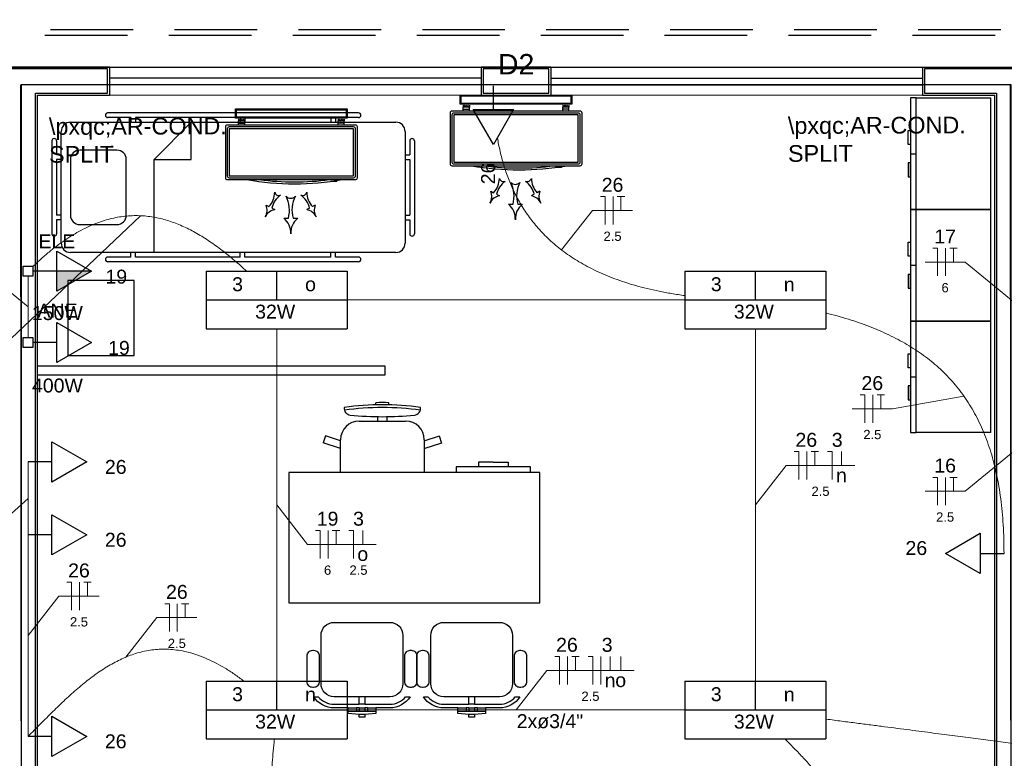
# Model space of a CAD drawing. Header units: feet. Extents: x -18 to 1038, y -110 to 48.
# Tile 173 of 199: x 791.18 to 796.48, y -12.7 to -8.73. Entities that reach past the tile are written whole.
import ezdxf

# ---------------------------------------------------------------- set-up
doc = ezdxf.new("R2010")
doc.units = ezdxf.units.FT
doc.header["$MEASUREMENT"] = 0
doc.linetypes.add('HIDDEN', pattern=[0.9525, 0.635, -0.3175])
for name, color, linetype, lineweight in [('02', 2, 'Continuous', 20), ('DI-Detalhes', 1, 'Continuous', 30), ('EL-Condutos', 4, 'Continuous', 5), ('EL-Fios (Fase 1)', 7, 'Continuous', 5), ('EL-Fios (Fase 2)', 7, 'Continuous', 5), ('EL-Fios (Fase 3)', 7, 'Continuous', 5), ('EL-Fios (Neutro)', 7, 'Continuous', 5), ('EL-Fios (Retorno)', 7, 'Continuous', 5), ('EL-Fios (Terra)', 7, 'Continuous', 5), ('EL-Textos conduto', 7, 'Continuous', 5), ('EL-Textos fios', 7, 'Continuous', 5), ('Textos', 7, 'Continuous', 5)]:
    doc.layers.add(name, color=color, linetype=linetype, lineweight=lineweight)
for name, color, linetype in [('100_IMPIANTI', 251, 'Continuous'), ('ar-mob', 251, 'Continuous'), ('JANELA', 3, 'Continuous'), ('MOBILARIO', 8, 'Continuous'), ('P-SIMBOL', 5, 'Continuous'), ('parede', 5, 'Continuous'), ('porta', 3, 'Continuous'), ('PROJEÇÃO', 6, 'HIDDEN')]:
    doc.layers.add(name, color=color, linetype=linetype)
doc.styles.add('Arial', font='arial.ttf')

msp = doc.modelspace()

# ---------------------------------------------------------------- hatches: boundary and pattern name
at = {"layer": 'P-SIMBOL', "linetype": 'Continuous'}
msp.add_hatch(color=256, dxfattribs=at).paths.add_polyline_path([(791.3811, -10.078), (791.5686, -10.078), (791.3811, -10.1862)])

# ---------------------------------------------------------------- linework, layer by layer
at = {"layer": '02', "color": 251}
for p, q in [((793.6649, -8.9803), (791.6649, -8.9803)), ((794.0383, -8.9803), (796.0383, -8.9803)), ((793.6649, -9.1303), (791.6649, -9.1303)), ((794.0383, -9.1303), (796.0383, -9.1303))]:
    msp.add_line(p, q, dxfattribs=at)
at = {"layer": '100_IMPIANTI'}
for p, q in [((793.5516, -9.1803), (793.5516, -9.1303)), ((793.5516, -9.1303), (794.1516, -9.1303)), ((793.5566, -9.1753), (793.5566, -9.1353)), ((793.5566, -9.1353), (794.1466, -9.1353)), ((794.1466, -9.1353), (794.1466, -9.1753)), ((794.1516, -9.1303), (794.1516, -9.1803)), ((792.3432, -9.255), (792.3432, -9.205)), ((792.3432, -9.205), (792.9432, -9.205)), ((792.3482, -9.25), (792.3482, -9.21)), ((792.3482, -9.21), (792.9382, -9.21)), ((792.9382, -9.21), (792.9382, -9.25)), ((792.9432, -9.205), (792.9432, -9.255)), ((794.1516, -9.1803), (793.5516, -9.1803)), ((794.1466, -9.1753), (793.5566, -9.1753)), ((793.5679, -9.1869), (793.5695, -9.1853)), ((793.5679, -9.1853), (793.5679, -9.1953)), ((793.6004, -9.1953), (793.5679, -9.1953)), ((793.5679, -9.2073), (793.5679, -9.1953)), ((793.5679, -9.2173), (793.5679, -9.2073)), ((793.5679, -9.2073), (793.6004, -9.2073)), ((793.5684, -9.1953), (793.5784, -9.1853)), ((793.5772, -9.1953), (793.5872, -9.1853)), ((793.586, -9.1953), (793.596, -9.1853)), ((793.5949, -9.1953), (793.6004, -9.1898)), ((793.6004, -9.1853), (793.6004, -9.1953)), ((793.6004, -9.2073), (793.6004, -9.1953)), ((793.6004, -9.2173), (793.6004, -9.2073)), ((794.1028, -9.1853), (794.1028, -9.1953)), ((794.1028, -9.1869), (794.1044, -9.1853)), ((794.1353, -9.1953), (794.1028, -9.1953)), ((794.1028, -9.2073), (794.1028, -9.1953)), ((794.1028, -9.2173), (794.1028, -9.2073)), ((794.1353, -9.2073), (794.1028, -9.2073)), ((794.1033, -9.1953), (794.1133, -9.1853)), ((794.1121, -9.1953), (794.1221, -9.1853)), ((794.1209, -9.1953), (794.1309, -9.1853)), ((794.1298, -9.1953), (794.1353, -9.1898)), ((794.1353, -9.1853), (794.1353, -9.1953)), ((794.1353, -9.2073), (794.1353, -9.1953)), ((794.1353, -9.2173), (794.1353, -9.2073)), ((792.9432, -9.255), (792.3432, -9.255)), ((792.9382, -9.25), (792.3482, -9.25)), ((792.3595, -9.2616), (792.3611, -9.26)), ((792.3595, -9.26), (792.3595, -9.27)), ((792.36, -9.27), (792.37, -9.26)), ((792.3688, -9.27), (792.3788, -9.26)), ((792.3777, -9.27), (792.3877, -9.26)), ((792.3865, -9.27), (792.392, -9.2644)), ((792.392, -9.26), (792.392, -9.27)), ((792.8944, -9.26), (792.8944, -9.27)), ((792.8944, -9.2616), (792.896, -9.26)), ((792.8949, -9.27), (792.9049, -9.26)), ((792.9037, -9.27), (792.9137, -9.26)), ((792.9126, -9.27), (792.9226, -9.26)), ((792.9214, -9.27), (792.9269, -9.2644)), ((792.9269, -9.26), (792.9269, -9.27)), ((793.4966, -9.2273), (793.4966, -9.5008)), ((794.1966, -9.2173), (793.5066, -9.2173)), ((793.5066, -9.2373), (793.5066, -9.4908)), ((794.1866, -9.2273), (793.5166, -9.2273)), ((794.1866, -9.2373), (793.5166, -9.2373)), ((793.5166, -9.2373), (793.5166, -9.4908)), ((794.1866, -9.4908), (794.1866, -9.2373)), ((794.1966, -9.4908), (794.1966, -9.2373)), ((794.2066, -9.5008), (794.2066, -9.2273)), ((792.2882, -9.3019), (792.2882, -9.5754)), ((792.9882, -9.2919), (792.2982, -9.2919)), ((792.2982, -9.3119), (792.2982, -9.5654)), ((792.9782, -9.3019), (792.3082, -9.3019)), ((792.9782, -9.3119), (792.3082, -9.3119)), ((792.3082, -9.3119), (792.3082, -9.5654)), ((792.392, -9.27), (792.3595, -9.27)), ((792.3595, -9.2819), (792.3595, -9.27)), ((792.3595, -9.2919), (792.3595, -9.2819)), ((792.3595, -9.2819), (792.392, -9.2819)), ((792.392, -9.2819), (792.392, -9.27)), ((792.392, -9.2919), (792.392, -9.2819)), ((792.9269, -9.27), (792.8944, -9.27)), ((792.8944, -9.2819), (792.8944, -9.27)), ((792.8944, -9.2919), (792.8944, -9.2819)), ((792.9269, -9.2819), (792.8944, -9.2819)), ((792.9269, -9.2819), (792.9269, -9.27)), ((792.9269, -9.2919), (792.9269, -9.2819)), ((792.9782, -9.5654), (792.9782, -9.3119)), ((792.9882, -9.5654), (792.9882, -9.3119)), ((792.9982, -9.5754), (792.9982, -9.3019)), ((793.5066, -9.5108), (794.1966, -9.5108)), ((793.5166, -9.4908), (794.1866, -9.4908)), ((793.5166, -9.5008), (794.1866, -9.5008)), ((794.0636, -9.5208), (794.0636, -9.52)), ((794.0961, -9.5208), (794.0636, -9.5208)), ((794.0961, -9.5208), (794.0961, -9.5153)), ((792.2982, -9.5854), (792.9882, -9.5854)), ((792.3082, -9.5654), (792.9782, -9.5654)), ((792.3082, -9.5754), (792.9782, -9.5754)), ((792.8552, -9.5954), (792.8552, -9.5947)), ((792.8877, -9.5954), (792.8552, -9.5954)), ((792.8877, -9.5954), (792.8877, -9.59)), ((793.7156, -9.6474), (793.7311, -9.6556)), ((793.7465, -9.6638), (793.762, -9.672)), ((793.9494, -9.6638), (793.9339, -9.672)), ((793.9803, -9.6474), (793.9648, -9.6556)), ((792.5072, -9.7221), (792.5227, -9.7303)), ((792.5381, -9.7385), (792.5536, -9.7467)), ((792.741, -9.7385), (792.7255, -9.7467)), ((792.7719, -9.7221), (792.7564, -9.7303)), ((793.8104, -9.7181), (793.8354, -9.7181)), ((793.8604, -9.7181), (793.8854, -9.7181)), ((792.6021, -9.7927), (792.6271, -9.7927)), ((792.6521, -9.7927), (792.6771, -9.7927))]:
    msp.add_line(p, q, dxfattribs=at)
for centre, radius, start, end in [((793.5066, -9.2273), 0.01, 90, 180), ((793.5166, -9.2373), 0.01, 90, 180), ((794.1866, -9.2373), 0.01, 0, 90), ((794.1966, -9.2273), 0.01, 0, 90), ((792.2982, -9.3019), 0.01, 90, 180), ((792.3082, -9.3119), 0.01, 90, 180), ((792.9782, -9.3119), 0.01, 0, 90), ((792.9882, -9.3019), 0.01, 0, 90), ((793.5066, -9.5008), 0.01, 180, 270), ((793.5166, -9.4908), 0.01, 180, 270), ((793.868, -8.0351), 1.4977, 260.1568, 279.8432), ((793.868, -8.0351), 1.4877, 262.7035, 277.2965), ((794.1866, -9.4908), 0.01, 270, 360), ((794.1966, -9.5008), 0.01, 270, 0), ((792.2982, -9.5754), 0.01, 180, 270), ((792.3082, -9.5654), 0.01, 180, 270), ((792.6596, -8.1098), 1.4977, 260.1568, 279.8432), ((792.6596, -8.1098), 1.4877, 262.7035, 277.2965), ((792.9782, -9.5654), 0.01, 270, 360), ((792.9882, -9.5754), 0.01, 270, 0), ((793.6467, -9.5771), 0.1152, 317.0365, 359.2191), ((793.785, -9.5725), 0.0239, 194.9419, 289.1995), ((793.9109, -9.5725), 0.0239, 250.8005, 345.0581), ((794.0491, -9.5771), 0.1152, 180.7809, 222.9635), ((793.8588, -9.6895), 0.1152, 124.9222, 167.1048), ((793.8479, -9.577), 0.0341, 222.8712, 317.1288), ((793.6765, -9.6754), 0.1646, 344.9658, 27.1485), ((794.0194, -9.6754), 0.1646, 152.8515, 195.0342), ((793.8371, -9.6895), 0.1152, 12.8952, 55.0778), ((792.4384, -9.6518), 0.1152, 317.0365, 359.2191), ((792.6504, -9.7642), 0.1152, 124.9222, 167.1048), ((792.5766, -9.6472), 0.0239, 194.9419, 289.1995), ((792.6396, -9.6517), 0.0341, 222.8712, 317.1288), ((792.4681, -9.75), 0.1646, 344.9658, 27.1485), ((792.811, -9.75), 0.1646, 152.8515, 195.0342), ((792.7025, -9.6472), 0.0239, 250.8005, 345.0581), ((792.6287, -9.7642), 0.1152, 12.8952, 55.0778), ((792.8408, -9.6518), 0.1152, 180.7809, 222.9635), ((793.6491, -9.6752), 0.0721, 329.7648, 22.6536), ((793.7763, -9.7427), 0.0721, 101.4877, 154.3766), ((793.9196, -9.7427), 0.0721, 25.6234, 78.5123), ((794.0468, -9.6752), 0.0721, 157.3464, 210.2352), ((792.4407, -9.7499), 0.0721, 329.7648, 22.6536), ((792.8384, -9.7499), 0.0721, 157.3464, 210.2352), ((793.7451, -9.7976), 0.103, 357.6941, 50.583), ((793.9508, -9.7976), 0.103, 129.417, 182.3059), ((792.5679, -9.8173), 0.0721, 101.4877, 154.3766), ((792.5367, -9.8723), 0.103, 357.6941, 50.583), ((792.7424, -9.8723), 0.103, 129.417, 182.3059), ((792.7112, -9.8173), 0.0721, 25.6234, 78.5123)]:
    msp.add_arc(centre, radius, start, end, dxfattribs=at)
at = {"layer": 'ar-mob', "color": 251, "linetype": 'Continuous', "ltscale": 0.2}
for p, q in [((795.9733, -9.4459), (796.0033, -9.4459)), ((795.9733, -10.0459), (796.0033, -10.0459)), ((795.9733, -10.6459), (796.0033, -10.6459))]:
    msp.add_line(p, q, dxfattribs=at)
at = {"layer": 'ar-mob', "linetype": 'Continuous', "ltscale": 0.2}
for points in [[(796.0033, -9.1459), (795.9733, -9.1459), (795.9733, -9.7459), (796.0033, -9.7459)], [(796.0033, -9.1459), (796.4033, -9.1459), (796.4033, -9.7459), (796.0033, -9.7459), (796.0033, -9.1459)], [(796.0033, -9.7459), (795.9733, -9.7459), (795.9733, -10.3459), (796.0033, -10.3459)], [(796.0033, -9.7459), (796.4033, -9.7459), (796.4033, -10.3459), (796.0033, -10.3459), (796.0033, -9.7459)], [(796.0033, -10.3459), (795.9733, -10.3459), (795.9733, -10.9459), (796.0033, -10.9459)], [(796.0033, -10.3459), (796.4033, -10.3459), (796.4033, -10.9459), (796.0033, -10.9459), (796.0033, -10.3459)]]:
    msp.add_lwpolyline(points, dxfattribs=at)
for points in [[(795.9733, -9.397), (795.9608, -9.397), (795.9608, -9.3219), (795.9733, -9.3219)], [(795.9733, -9.4948), (795.9608, -9.4948), (795.9608, -9.5698), (795.9733, -9.5698)], [(795.9733, -9.997), (795.9608, -9.997), (795.9608, -9.9219), (795.9733, -9.9219)], [(795.9733, -10.0948), (795.9608, -10.0948), (795.9608, -10.1698), (795.9733, -10.1698)], [(795.9733, -10.597), (795.9608, -10.597), (795.9608, -10.5219), (795.9733, -10.5219)], [(795.9733, -10.6948), (795.9608, -10.6948), (795.9608, -10.7698), (795.9733, -10.7698)]]:
    msp.add_lwpolyline(points, close=True, dxfattribs=at)
at = {"layer": 'Defpoints', "color": 251}
msp.add_lwpolyline([(771.3966, 5.4198), (784.9266, 5.4198), (784.9266, -5.9803), (778.9966, -5.9803), (778.9966, -8.9803), (802.9266, -8.9803), (802.9264, -20.3804), (771.3966, -20.3804), (771.3966, -8.9803), (776.6966, -8.9803), (776.6966, -5.9803), (771.3966, -5.9803)], close=True, dxfattribs=at)
at = {"layer": 'DI-Detalhes'}
for points in [[(791.1896, -13.636), (796.5142, -13.6327), (796.5113, -9.0748), (791.1867, -9.0781), (791.1896, -13.636)], [(791.1896, -13.636), (796.5142, -13.636), (796.5142, -9.0748), (791.1896, -9.0748), (791.1896, -13.636)]]:
    msp.add_lwpolyline(points, dxfattribs=at)
at = {"layer": 'EL-Condutos', "linetype": 'Continuous'}
for points in [[(794.7588, -10.209), (794.6882, -10.1983), (794.6209, -10.1857), (794.5568, -10.1714), (794.4957, -10.1553), (794.4377, -10.1377), (794.3826, -10.1184), (794.3304, -10.0976), (794.281, -10.0754), (794.2344, -10.0518), (794.1903, -10.027), (794.1489, -10.0009), (794.1099, -9.9736), (794.0734, -9.9452), (794.0393, -9.9158), (794.0074, -9.8854), (793.9777, -9.8541), (793.9501, -9.822), (793.9246, -9.7892), (793.9011, -9.7556), (793.8795, -9.7214), (793.8597, -9.6867), (793.8416, -9.6514), (793.8252, -9.6158), (793.8105, -9.5797), (793.7972, -9.5434), (793.7854, -9.5069), (793.775, -9.4702), (793.7659, -9.4334), (793.7581, -9.3966), (793.7513, -9.3598)], [(791.2528, -10.0523), (791.2996, -10.0091), (791.3456, -9.9701), (791.3909, -9.935), (791.4354, -9.9039), (791.4792, -9.8765), (791.5223, -9.8527), (791.5648, -9.8325), (791.6065, -9.8157), (791.6477, -9.8022), (791.6882, -9.7919), (791.7282, -9.7847), (791.7676, -9.7804), (791.8064, -9.779), (791.8447, -9.7803), (791.8825, -9.7842), (791.9199, -9.7906), (791.9567, -9.7994), (791.9931, -9.8105), (792.0291, -9.8236), (792.0646, -9.8389), (792.0998, -9.856), (792.1347, -9.8749), (792.1691, -9.8956), (792.2033, -9.9177), (792.2371, -9.9414), (792.2707, -9.9664), (792.304, -9.9925), (792.3371, -10.0198), (792.3699, -10.0481), (792.4026, -10.0773)], [(791.2266, -10.1048), (791.2266, -10.12), (791.2266, -10.1344), (791.2266, -10.1479), (791.2266, -10.1607), (791.2266, -10.1728), (791.2266, -10.1843), (791.2266, -10.1952), (791.2266, -10.2056), (791.2266, -10.2156), (791.2266, -10.2252), (791.2266, -10.2345), (791.2266, -10.2436), (791.2266, -10.2524), (791.2266, -10.2611), (791.2266, -10.2698), (791.2266, -10.2785), (791.2266, -10.2872), (791.2266, -10.296), (791.2266, -10.3051), (791.2266, -10.3144), (791.2266, -10.324), (791.2266, -10.3339), (791.2266, -10.3444), (791.2266, -10.3553), (791.2266, -10.3667), (791.2266, -10.3789), (791.2266, -10.3917), (791.2266, -10.4052), (791.2266, -10.4196), (791.2266, -10.4348)], [(792.9422, -10.2328), (793.0214, -10.2328), (793.0967, -10.2328), (793.1685, -10.2328), (793.2369, -10.2328), (793.3024, -10.2328), (793.3651, -10.2328), (793.4254, -10.2328), (793.4835, -10.2328), (793.5396, -10.2328), (793.5941, -10.2328), (793.6473, -10.2328), (793.6993, -10.2328), (793.7505, -10.2328), (793.8012, -10.2328), (793.8516, -10.2328), (793.902, -10.2328), (793.9527, -10.2328), (794.0039, -10.2328), (794.056, -10.2328), (794.1091, -10.2328), (794.1636, -10.2328), (794.2198, -10.2328), (794.2778, -10.2328), (794.3381, -10.2328), (794.4008, -10.2328), (794.4663, -10.2328), (794.5348, -10.2328), (794.6065, -10.2328), (794.6818, -10.2328), (794.761, -10.2328)], [(795.5187, -10.3025), (795.5799, -10.3188), (795.6393, -10.3363), (795.6967, -10.3552), (795.7522, -10.3755), (795.8057, -10.3973), (795.8572, -10.4207), (795.9068, -10.4456), (795.9544, -10.4722), (796, -10.5006), (796.0436, -10.5307), (796.0851, -10.5626), (796.1247, -10.5964), (796.1622, -10.6322), (796.1976, -10.67), (796.231, -10.7098), (796.2623, -10.7518), (796.2915, -10.796), (796.3186, -10.8424), (796.3436, -10.8911), (796.3665, -10.9422), (796.3873, -10.9957), (796.4059, -11.0516), (796.4224, -11.1102), (796.4367, -11.1713), (796.4489, -11.235), (796.4588, -11.3015), (796.4666, -11.3708), (796.4722, -11.4429), (796.4755, -11.5178), (796.4766, -11.5958)], [(792.5641, -12.2837), (792.5641, -12.1962), (792.5641, -12.1136), (792.5641, -12.0358), (792.5641, -11.9622), (792.5641, -11.8926), (792.5641, -11.8266), (792.5641, -11.7639), (792.5641, -11.704), (792.5641, -11.6467), (792.5641, -11.5915), (792.5641, -11.5381), (792.5641, -11.4861), (792.5641, -11.4352), (792.5641, -11.3851), (792.5641, -11.3353), (792.5641, -11.2855), (792.5641, -11.2353), (792.5641, -11.1845), (792.5641, -11.1325), (792.5641, -11.0791), (792.5641, -11.0239), (792.5641, -10.9666), (792.5641, -10.9067), (792.5641, -10.844), (792.5641, -10.778), (792.5641, -10.7084), (792.5641, -10.6348), (792.5641, -10.557), (792.5641, -10.4744), (792.5641, -10.3868)], [(795.1391, -10.3868), (795.1391, -10.4744), (795.1391, -10.557), (795.1391, -10.6348), (795.1391, -10.7084), (795.1391, -10.778), (795.1391, -10.844), (795.1391, -10.9067), (795.1391, -10.9666), (795.1391, -11.0239), (795.1391, -11.0791), (795.1391, -11.1325), (795.1391, -11.1845), (795.1391, -11.2353), (795.1391, -11.2855), (795.1391, -11.3353), (795.1391, -11.3851), (795.1391, -11.4352), (795.1391, -11.4861), (795.1391, -11.5381), (795.1391, -11.5915), (795.1391, -11.6467), (795.1391, -11.704), (795.1391, -11.7639), (795.1391, -11.8266), (795.1391, -11.8926), (795.1391, -11.9622), (795.1391, -12.0358), (795.1391, -12.1136), (795.1391, -12.1962), (795.1391, -12.2837)], [(791.2266, -11.1037), (791.2266, -11.1227), (791.2266, -11.1404), (791.2266, -11.157), (791.2266, -11.1726), (791.2266, -11.1872), (791.2266, -11.2009), (791.2266, -11.2139), (791.2266, -11.2261), (791.2266, -11.2378), (791.2266, -11.2489), (791.2266, -11.2596), (791.2266, -11.2699), (791.2266, -11.28), (791.2266, -11.2899), (791.2266, -11.2997), (791.2266, -11.3095), (791.2266, -11.3194), (791.2266, -11.3295), (791.2266, -11.3398), (791.2266, -11.3505), (791.2266, -11.3616), (791.2266, -11.3733), (791.2266, -11.3855), (791.2266, -11.3985), (791.2266, -11.4122), (791.2266, -11.4268), (791.2266, -11.4424), (791.2266, -11.459), (791.2266, -11.4767), (791.2266, -11.4957)], [(791.2266, -11.4957), (791.2266, -11.5481), (791.2266, -11.5972), (791.2266, -11.6431), (791.2266, -11.6861), (791.2266, -11.7265), (791.2266, -11.7645), (791.2266, -11.8003), (791.2266, -11.8342), (791.2266, -11.8664), (791.2266, -11.8972), (791.2266, -11.9267), (791.2266, -11.9553), (791.2266, -11.9832), (791.2266, -12.0105), (791.2266, -12.0377), (791.2266, -12.0648), (791.2266, -12.0922), (791.2266, -12.1201), (791.2266, -12.1486), (791.2266, -12.1782), (791.2266, -12.2089), (791.2266, -12.2411), (791.2266, -12.275), (791.2266, -12.3108), (791.2266, -12.3488), (791.2266, -12.3892), (791.2266, -12.4322), (791.2266, -12.4782), (791.2266, -12.5272), (791.2266, -12.5797)], [(792.3873, -12.2818), (792.3366, -12.2453), (792.2872, -12.2136), (792.239, -12.1864), (792.192, -12.1637), (792.1462, -12.1453), (792.1015, -12.131), (792.0578, -12.1206), (792.0152, -12.114), (791.9734, -12.1109), (791.9326, -12.1113), (791.8926, -12.115), (791.8535, -12.1217), (791.815, -12.1313), (791.7773, -12.1438), (791.7402, -12.1588), (791.7037, -12.1762), (791.6677, -12.1958), (791.6323, -12.2176), (791.5972, -12.2412), (791.5626, -12.2666), (791.5283, -12.2936), (791.4943, -12.322), (791.4605, -12.3516), (791.427, -12.3823), (791.3935, -12.414), (791.3602, -12.4463), (791.3268, -12.4792), (791.2935, -12.5125), (791.2601, -12.5461), (791.2266, -12.5797)], [(792.9422, -12.4378), (793.0214, -12.4378), (793.0967, -12.4378), (793.1685, -12.4378), (793.2369, -12.4378), (793.3024, -12.4378), (793.3651, -12.4378), (793.4254, -12.4378), (793.4835, -12.4378), (793.5396, -12.4378), (793.5941, -12.4378), (793.6473, -12.4378), (793.6993, -12.4378), (793.7505, -12.4378), (793.8012, -12.4378), (793.8516, -12.4378), (793.902, -12.4378), (793.9527, -12.4378), (794.0039, -12.4378), (794.056, -12.4378), (794.1091, -12.4378), (794.1636, -12.4378), (794.2198, -12.4378), (794.2778, -12.4378), (794.3381, -12.4378), (794.4008, -12.4378), (794.4663, -12.4378), (794.5348, -12.4378), (794.6065, -12.4378), (794.6818, -12.4378), (794.761, -12.4378)], [(795.52, -12.4872), (795.6044, -12.4981), (795.6846, -12.5085), (795.761, -12.5184), (795.8339, -12.5279), (795.9035, -12.5369), (795.9701, -12.5455), (796.0341, -12.5538), (796.0957, -12.5618), (796.1552, -12.5695), (796.2129, -12.577), (796.2692, -12.5843), (796.3243, -12.5915), (796.3785, -12.5985), (796.4321, -12.6055), (796.4854, -12.6124), (796.5387, -12.6193), (796.5923, -12.6262), (796.6465, -12.6333), (796.7015, -12.6404), (796.7578, -12.6477), (796.8155, -12.6552), (796.8751, -12.6629), (796.9367, -12.6709), (797.0006, -12.6792), (797.0673, -12.6878), (797.1369, -12.6968), (797.2097, -12.7063), (797.2861, -12.7162), (797.3664, -12.7266), (797.4508, -12.7376)], [(792.4289, -14.0534), (792.4346, -13.986), (792.4399, -13.9223), (792.4449, -13.8622), (792.4497, -13.8054), (792.4542, -13.7515), (792.4585, -13.7004), (792.4625, -13.6517), (792.4664, -13.6052), (792.4701, -13.5606), (792.4737, -13.5177), (792.4772, -13.4762), (792.4806, -13.4357), (792.4839, -13.3962), (792.4872, -13.3572), (792.4904, -13.3185), (792.4936, -13.2799), (792.4969, -13.241), (792.5002, -13.2016), (792.5035, -13.1615), (792.507, -13.1204), (792.5105, -13.078), (792.5142, -13.034), (792.5181, -12.9882), (792.5221, -12.9403), (792.5263, -12.89), (792.5307, -12.8371), (792.5354, -12.7813), (792.5403, -12.7223), (792.5455, -12.6599), (792.5511, -12.5938)], [(795.2967, -12.5929), (795.3256, -12.6216), (795.3534, -12.6496), (795.3798, -12.677), (795.4049, -12.7038), (795.4286, -12.7302), (795.4509, -12.7563), (795.4718, -12.7822), (795.4911, -12.808), (795.5088, -12.8338), (795.5249, -12.8597), (795.5394, -12.886), (795.5521, -12.9125), (795.5631, -12.9396), (795.5722, -12.9672), (795.5795, -12.9955), (795.5849, -13.0246), (795.5883, -13.0547), (795.5898, -13.0858), (795.5892, -13.118), (795.5864, -13.1515), (795.5816, -13.1864), (795.5745, -13.2227), (795.5652, -13.2606), (795.5536, -13.3003), (795.5397, -13.3418), (795.5233, -13.3852), (795.5046, -13.4306), (795.4833, -13.4782), (795.4596, -13.528), (795.4332, -13.5803)]]:
    msp.add_spline(points, degree=3, dxfattribs=at)
at = {"layer": 'EL-Fios (Fase 1)'}
for p, q in [((794.3733, -9.8266), (794.3733, -9.6766)), ((795.7707, -10.893), (795.7707, -10.743)), ((795.4155, -11.1982), (795.4155, -11.0482)), ((791.503, -11.9005), (791.503, -11.7505)), ((792.0296, -12.0161), (792.0296, -11.8661)), ((794.128, -12.3007), (794.128, -12.1507)), ((794.3075, -12.3007), (794.3075, -12.1507))]:
    msp.add_line(p, q, dxfattribs=at)
at = {"layer": 'EL-Fios (Fase 2)'}
for p, q in [((796.1623, -11.3367), (796.1623, -11.1867)), ((792.8405, -11.6224), (792.8405, -11.4724))]:
    msp.add_line(p, q, dxfattribs=at)
at = {"layer": 'EL-Fios (Fase 3)'}
msp.add_line((796.1623, -10.1035), (796.1623, -9.9535), dxfattribs=at)
at = {"layer": 'EL-Fios (Neutro)'}
for p, q in [((794.3054, -9.6766), (794.3304, -9.6766)), ((794.3304, -9.8266), (794.3304, -9.6766)), ((796.0945, -9.9535), (796.1195, -9.9535)), ((796.1195, -10.1035), (796.1195, -9.9535)), ((795.7028, -10.743), (795.7278, -10.743)), ((795.7278, -10.893), (795.7278, -10.743)), ((795.3477, -11.0482), (795.3727, -11.0482)), ((795.3727, -11.1982), (795.3727, -11.0482)), ((795.5271, -11.0482), (795.5521, -11.0482)), ((795.5521, -11.1982), (795.5521, -11.0482)), ((796.0945, -11.1867), (796.1195, -11.1867)), ((796.1195, -11.3367), (796.1195, -11.1867)), ((792.7727, -11.4724), (792.7977, -11.4724)), ((792.7977, -11.6224), (792.7977, -11.4724)), ((792.9521, -11.4724), (792.9771, -11.4724)), ((792.9771, -11.6224), (792.9771, -11.4724)), ((791.4352, -11.7505), (791.4602, -11.7505)), ((791.4602, -11.9005), (791.4602, -11.7505)), ((791.9617, -11.8661), (791.9867, -11.8661)), ((791.9867, -12.0161), (791.9867, -11.8661)), ((794.0602, -12.1507), (794.0852, -12.1507)), ((794.0852, -12.3007), (794.0852, -12.1507)), ((794.2396, -12.1507), (794.2646, -12.1507)), ((794.2646, -12.3007), (794.2646, -12.1507))]:
    msp.add_line(p, q, dxfattribs=at)
at = {"layer": 'EL-Fios (Retorno)'}
for p, q in [((795.6021, -11.1232), (795.6021, -11.0482)), ((793.0271, -11.5474), (793.0271, -11.4724)), ((794.3575, -12.2257), (794.3575, -12.1507)), ((794.4146, -12.2257), (794.4146, -12.1507))]:
    msp.add_line(p, q, dxfattribs=at)
at = {"layer": 'EL-Fios (Terra)'}
for points in [[(794.4162, -9.7516), (794.4162, -9.6766), (794.3962, -9.6766), (794.4362, -9.6766)], [(796.2052, -10.0285), (796.2052, -9.9535), (796.1852, -9.9535), (796.2252, -9.9535)], [(795.8135, -10.818), (795.8135, -10.743), (795.7935, -10.743), (795.8335, -10.743)], [(795.4584, -11.1232), (795.4584, -11.0482), (795.4384, -11.0482), (795.4784, -11.0482)], [(796.2052, -11.2617), (796.2052, -11.1867), (796.1852, -11.1867), (796.2252, -11.1867)], [(792.8834, -11.5474), (792.8834, -11.4724), (792.8634, -11.4724), (792.9034, -11.4724)], [(791.5459, -11.8255), (791.5459, -11.7505), (791.5259, -11.7505), (791.5659, -11.7505)], [(792.0724, -11.9411), (792.0724, -11.8661), (792.0524, -11.8661), (792.0924, -11.8661)], [(794.1709, -12.2257), (794.1709, -12.1507), (794.1509, -12.1507), (794.1909, -12.1507)]]:
    msp.add_lwpolyline(points, dxfattribs=at)
at = {"layer": 'EL-Textos fios'}
for p, q in [((791.8309, -9.7795), (790.9359, -10.6281)), ((794.0969, -9.9638), (794.2626, -9.7516)), ((794.2626, -9.7516), (794.479, -9.7516)), ((791.2266, -10.2698), (790.9681, -10.0577)), ((796.0516, -10.0285), (796.2681, -10.0285)), ((796.5266, -10.2406), (796.2681, -10.0285)), ((796.2608, -10.7496), (795.8764, -10.818)), ((795.66, -10.818), (795.8764, -10.818)), ((796.5266, -11.0495), (796.2681, -11.2617)), ((795.1391, -11.3353), (795.3048, -11.1232)), ((795.3048, -11.1232), (795.6741, -11.1232)), ((796.0516, -11.2617), (796.2681, -11.2617)), ((791.2266, -11.2997), (790.7559, -11.724)), ((792.5641, -11.3353), (792.7298, -11.5474)), ((792.7298, -11.5474), (793.0991, -11.5474)), ((791.2266, -12.0377), (791.3923, -11.8255)), ((791.3923, -11.8255), (791.6087, -11.8255)), ((791.7532, -12.1532), (791.9189, -11.9411)), ((791.9189, -11.9411), (792.1353, -11.9411)), ((793.8516, -12.4378), (794.0173, -12.2257)), ((794.0173, -12.2257), (794.4866, -12.2257))]:
    msp.add_line(p, q, dxfattribs=at)
at = {"layer": 'JANELA', "color": 251}
for points in [[(791.6549, -8.9903), (791.0333, -8.9903), (791.0333, -9.1203), (791.1366, -9.1203), (791.1366, -13.5403), (791.0366, -13.5403), (791.0366, -13.6703), (795.5166, -13.6703), (795.5166, -13.5403), (791.2666, -13.5403), (791.2666, -9.1203), (791.6549, -9.1203)], [(794.0283, -8.9903), (793.6749, -8.9903), (793.6749, -9.1203), (794.0283, -9.1203)], [(796.8166, -8.9903), (796.0483, -8.9903), (796.0483, -9.1203), (796.4366, -9.1203), (796.4366, -13.5403), (796.3366, -13.5403), (796.3366, -13.6703), (798.1666, -13.6703), (798.1666, -13.5403), (796.5666, -13.5403), (796.5666, -9.1203), (796.8166, -9.1203)]]:
    msp.add_lwpolyline(points, close=True, dxfattribs=at)
at = {"layer": 'MOBILARIO', "color": 251}
for p, q in [((793.0049, -9.2269), (791.6549, -9.2269)), ((791.7799, -9.2519), (791.6549, -9.2519)), ((791.7799, -9.2519), (791.7799, -9.2769)), ((792.3674, -9.2519), (791.8049, -9.2519)), ((791.8049, -9.2519), (791.8049, -9.2769)), ((792.3674, -9.2519), (792.3674, -9.2769)), ((792.8549, -9.2519), (792.3924, -9.2519)), ((792.3924, -9.2519), (792.3924, -9.2769)), ((792.8549, -9.2519), (792.8549, -9.2769)), ((793.0049, -9.2519), (792.8799, -9.2519)), ((792.8799, -9.2519), (792.8799, -9.2769)), ((791.4549, -9.2769), (793.2049, -9.2769)), ((791.9049, -9.4769), (792.1049, -9.2769)), ((792.1049, -9.4769), (792.1049, -9.2769)), ((791.4049, -9.9269), (791.4049, -9.3269)), ((793.2549, -9.3269), (793.2549, -9.9269)), ((791.3549, -9.3769), (791.3549, -9.8769)), ((791.3799, -9.3769), (791.3799, -9.4519)), ((793.2799, -9.3769), (793.2799, -9.4519)), ((793.3049, -9.3769), (793.3049, -9.8769)), ((791.4049, -9.4519), (791.3799, -9.4519)), ((791.3799, -9.4769), (791.3799, -9.7769)), ((791.4049, -9.4769), (791.3799, -9.4769)), ((791.9049, -9.9769), (791.9049, -9.4769)), ((791.9049, -9.4769), (792.1049, -9.4769)), ((793.2549, -9.4519), (793.2799, -9.4519)), ((793.2549, -9.4769), (793.2799, -9.4769)), ((793.2799, -9.4769), (793.2799, -9.7769)), ((791.4049, -9.7769), (791.3799, -9.7769)), ((793.2549, -9.7769), (793.2799, -9.7769)), ((791.3799, -9.8019), (791.3799, -9.8769)), ((791.4049, -9.8019), (791.3799, -9.8019)), ((793.2549, -9.8019), (793.2799, -9.8019)), ((793.2799, -9.8019), (793.2799, -9.8769)), ((793.2049, -9.9769), (791.4549, -9.9769)), ((791.7799, -10.0019), (791.6549, -10.0019)), ((791.7799, -10.0019), (791.7799, -9.9769)), ((791.8049, -10.0019), (791.8049, -9.9769)), ((792.3674, -10.0019), (791.8049, -10.0019)), ((792.3674, -10.0019), (792.3674, -9.9769)), ((792.3924, -10.0019), (792.3924, -9.9769)), ((792.8549, -10.0019), (792.3924, -10.0019)), ((792.8549, -10.0019), (792.8549, -9.9769)), ((792.8799, -10.0019), (792.8799, -9.9769)), ((793.0049, -10.0019), (792.8799, -10.0019)), ((793.0049, -10.0269), (791.6549, -10.0269)), ((793.0978, -10.796), (793.0978, -10.7852)), ((793.1678, -10.796), (793.1678, -10.7852)), ((793.0078, -10.8842), (793.2578, -10.8842)), ((793.1078, -10.8842), (793.1078, -10.8602)), ((793.1578, -10.8842), (793.1578, -10.8602)), ((792.8263, -10.9636), (792.8139, -11.0016)), ((792.9078, -10.9901), (792.8262, -10.9636)), ((793.3578, -10.9901), (793.4394, -10.9636)), ((792.9078, -11.0322), (792.8139, -11.0016)), ((792.9078, -11.1609), (792.9078, -10.9842)), ((793.3578, -10.9842), (793.3578, -11.1609)), ((793.3578, -11.0322), (793.4517, -11.0016)), ((793.4379, -10.9641), (793.4502, -11.0021)), ((793.6493, -11.1059), (793.6493, -11.1309)), ((793.7293, -11.1059), (793.6493, -11.1059)), ((793.7293, -11.1059), (793.8093, -11.1059)), ((793.8093, -11.1059), (793.8093, -11.1309)), ((793.5293, -11.1309), (793.5293, -11.1609)), ((793.9293, -11.1309), (793.5293, -11.1309)), ((793.9293, -11.1609), (793.9293, -11.1309)), ((792.9929, -12.4266), (792.9929, -12.4466)), ((793.0079, -12.4266), (792.9929, -12.4266)), ((793.0079, -12.4266), (793.0079, -12.4466)), ((793.0379, -12.4266), (793.0379, -12.4466)), ((793.0529, -12.4266), (793.0379, -12.4266)), ((793.0529, -12.4466), (793.0379, -12.4466)), ((793.0529, -12.4266), (793.0529, -12.4466)), ((793.5829, -12.4266), (793.5829, -12.4466)), ((793.5979, -12.4266), (793.5829, -12.4266)), ((793.5979, -12.4266), (793.5979, -12.4466)), ((793.6279, -12.4266), (793.6279, -12.4466)), ((793.6429, -12.4266), (793.6279, -12.4266)), ((793.6429, -12.4466), (793.6279, -12.4466)), ((793.6429, -12.4266), (793.6429, -12.4466)), ((793.0379, -12.4616), (793.0079, -12.4616)), ((793.6279, -12.4616), (793.5979, -12.4616))]:
    msp.add_line(p, q, dxfattribs=at)
at = {"layer": 'MOBILARIO'}
for points in [[(791.5049, -9.8269), (791.7049, -9.8269, 0.414214), (791.7549, -9.7769), (791.7549, -9.7769), (791.7549, -9.4769, 0.414214), (791.7049, -9.4269), (791.7049, -9.4269), (791.5049, -9.4269, 0.414214), (791.4549, -9.4769), (791.4549, -9.4769), (791.4549, -9.7769, 0.414214), (791.5049, -9.8269), (791.5049, -9.8269)], [(793.0079, -12.3666), (792.8729, -12.3666, -0.414214), (792.8029, -12.2966), (792.8029, -12.2966), (792.8029, -12.0366, -0.414214), (792.8729, -11.9666), (792.8729, -11.9666), (793.1729, -11.9666, -0.414214), (793.2429, -12.0366), (793.2429, -12.0366), (793.2429, -12.2966, -0.414214), (793.1729, -12.3666), (793.1729, -12.3666), (793.0379, -12.3666), (793.0379, -12.4066), (793.1729, -12.4066, 0.223888), (793.2577, -12.3666), (793.2577, -12.3666), (793.2824, -12.3666, -0.255924), (793.1729, -12.4266), (793.1729, -12.4266), (793.0979, -12.4266), (793.0979, -12.4566), (793.0379, -12.4616), (793.0379, -12.4766), (793.0079, -12.4766), (793.0079, -12.4616), (792.9479, -12.4566), (792.9479, -12.4266), (792.8729, -12.4266, -0.255924), (792.7633, -12.3666), (792.7633, -12.3666), (792.788, -12.3666, 0.223888), (792.8729, -12.4066), (792.8729, -12.4066), (793.0079, -12.4066), (793.0079, -12.3666)], [(793.5979, -12.3666), (793.4629, -12.3666, -0.414214), (793.3929, -12.2966), (793.3929, -12.2966), (793.3929, -12.0366, -0.414214), (793.4629, -11.9666), (793.4629, -11.9666), (793.7629, -11.9666, -0.414214), (793.8329, -12.0366), (793.8329, -12.0366), (793.8329, -12.2966, -0.414214), (793.7629, -12.3666), (793.7629, -12.3666), (793.6279, -12.3666), (793.6279, -12.4066), (793.7629, -12.4066, 0.223888), (793.8477, -12.3666), (793.8477, -12.3666), (793.8724, -12.3666, -0.255924), (793.7629, -12.4266), (793.7629, -12.4266), (793.6879, -12.4266), (793.6879, -12.4566), (793.6279, -12.4616), (793.6279, -12.4766), (793.5979, -12.4766), (793.5979, -12.4616), (793.5379, -12.4566), (793.5379, -12.4266), (793.4629, -12.4266, -0.255924), (793.3533, -12.3666), (793.3533, -12.3666), (793.378, -12.3666, 0.223888), (793.4629, -12.4066), (793.4629, -12.4066), (793.5979, -12.4066), (793.5979, -12.3666)], [(792.7629, -12.3166), (792.7579, -12.3166, -0.414214), (792.7279, -12.2866), (792.7279, -12.2866), (792.7279, -12.1466, -0.414214), (792.7579, -12.1166), (792.7579, -12.1166), (792.7629, -12.1166, -0.414214), (792.7929, -12.1466), (792.7929, -12.1466), (792.7929, -12.2866, -0.414214), (792.7629, -12.3166), (792.7629, -12.3166)], [(793.2529, -12.2866), (793.2529, -12.1466, -0.414214), (793.2829, -12.1166), (793.2829, -12.1166), (793.2879, -12.1166, -0.414214), (793.3179, -12.1466), (793.3179, -12.1466), (793.3179, -12.2866, -0.414214), (793.2879, -12.3166), (793.2879, -12.3166), (793.2829, -12.3166, -0.414214), (793.2529, -12.2866), (793.2529, -12.2866)], [(793.3529, -12.3166), (793.3479, -12.3166, -0.414214), (793.3179, -12.2866), (793.3179, -12.2866), (793.3179, -12.1466, -0.414214), (793.3479, -12.1166), (793.3479, -12.1166), (793.3529, -12.1166, -0.414214), (793.3829, -12.1466), (793.3829, -12.1466), (793.3829, -12.2866, -0.414214), (793.3529, -12.3166), (793.3529, -12.3166)], [(793.8429, -12.2866), (793.8429, -12.1466, -0.414214), (793.8729, -12.1166), (793.8729, -12.1166), (793.8779, -12.1166, -0.414214), (793.9079, -12.1466), (793.9079, -12.1466), (793.9079, -12.2866, -0.414214), (793.8779, -12.3166), (793.8779, -12.3166), (793.8729, -12.3166, -0.414214), (793.8429, -12.2866), (793.8429, -12.2866)]]:
    msp.add_lwpolyline(points, format="xyb", dxfattribs=at)
for points in [[(791.7966, -10.1284), (791.4413, -10.1284), (791.4413, -10.5308), (791.7966, -10.5308)], [(792.6293, -11.8609), (793.9793, -11.8609), (793.9793, -11.1609), (792.6293, -11.1609)]]:
    msp.add_lwpolyline(points, close=True, dxfattribs=at)
for points in [[(791.2766, -10.5865), (793.1457, -10.5865), (793.1457, -10.6365), (791.2766, -10.6365)], [(793.0379, -12.3666), (793.0079, -12.3666)], [(793.6279, -12.3666), (793.5979, -12.3666)], [(792.9479, -12.4266), (792.9929, -12.4266)], [(792.9929, -12.4466), (792.9479, -12.4466)], [(793.0079, -12.4466), (792.9929, -12.4466)], [(793.0379, -12.4066), (793.0079, -12.4066)], [(793.0079, -12.4266), (793.0379, -12.4266)], [(793.0379, -12.4466), (793.0079, -12.4466)], [(793.0529, -12.4266), (793.0979, -12.4266)], [(793.0979, -12.4466), (793.0529, -12.4466)], [(793.5379, -12.4266), (793.5829, -12.4266)], [(793.5829, -12.4466), (793.5379, -12.4466)], [(793.5979, -12.4466), (793.5829, -12.4466)], [(793.6279, -12.4066), (793.5979, -12.4066)], [(793.5979, -12.4266), (793.6279, -12.4266)], [(793.6279, -12.4466), (793.5979, -12.4466)], [(793.6429, -12.4266), (793.6879, -12.4266)], [(793.6879, -12.4466), (793.6429, -12.4466)]]:
    msp.add_lwpolyline(points, dxfattribs=at)
at = {"layer": 'MOBILARIO', "color": 251}
for centre, radius, start, end in [((791.6549, -9.2394), 0.0125, 90, 270), ((793.0049, -9.2394), 0.0125, 270, 90), ((791.4549, -9.3269), 0.05, 90, 180), ((793.2049, -9.3269), 0.05, 0, 90), ((791.3674, -9.3769), 0.0125, 0, 180), ((793.2924, -9.3769), 0.0125, 0, 180), ((791.3674, -9.8769), 0.0125, 180, 0), ((793.2924, -9.8769), 0.0125, 180, 0), ((791.4549, -9.9269), 0.05, 180, 270), ((793.2049, -9.9269), 0.05, 270, 0), ((791.6549, -10.0144), 0.0125, 90, 270), ((793.0049, -10.0144), 0.0125, 270, 90), ((793.1328, -12.2043), 1.4083, 81.6302, 98.3698), ((793.1328, -12.6332), 1.8483, 88.915, 91.085), ((792.9622, -10.8166), 0.0349, 170.8288, 266.562), ((793.1328, -12.2193), 1.4083, 81.6302, 98.3698), ((793.1328, -9.1892), 1.6711, 264.0697, 275.9303), ((793.3034, -10.8166), 0.0349, 273.438, 9.1712), ((793.0078, -10.9842), 0.1, 90, 180), ((793.2578, -10.9842), 0.1, 0, 90)]:
    msp.add_arc(centre, radius, start, end, dxfattribs=at)
at = {"layer": 'P-SIMBOL'}
for p, q in [((793.7301, -9.2083), (793.7301, -9.0803)), ((793.7301, -9.3958), (793.6219, -9.2083)), ((793.6219, -9.2083), (793.8384, -9.2083)), ((793.8384, -9.2083), (793.7301, -9.3958)), ((791.3811, -9.9697), (791.5686, -10.078)), ((791.3811, -10.1862), (791.3811, -9.9697)), ((791.2001, -10.1045), (791.2001, -10.0515)), ((791.2001, -10.0515), (791.2531, -10.0515)), ((791.2531, -10.0515), (791.2531, -10.1045)), ((791.2531, -10.1045), (791.2001, -10.1045)), ((791.3811, -10.078), (791.2531, -10.078)), ((791.5686, -10.078), (791.3811, -10.078)), ((791.5686, -10.078), (791.3811, -10.1862)), ((792.1849, -10.0771), (792.1849, -10.3885)), ((792.1849, -10.0771), (792.9434, -10.0771)), ((792.5641, -10.2328), (792.5641, -10.0771)), ((792.9434, -10.0771), (792.9434, -10.3885)), ((794.7599, -10.0771), (794.7599, -10.3885)), ((794.7599, -10.0771), (795.5184, -10.0771)), ((795.1391, -10.2328), (795.1391, -10.0771)), ((795.5184, -10.0771), (795.5184, -10.3885)), ((792.1849, -10.2328), (792.9434, -10.2328)), ((794.7599, -10.2328), (795.5184, -10.2328)), ((791.3811, -10.3533), (791.5686, -10.4616)), ((791.3811, -10.5698), (791.3811, -10.3533)), ((792.1849, -10.3885), (792.9434, -10.3885)), ((794.7599, -10.3885), (795.5184, -10.3885)), ((791.2001, -10.4881), (791.2001, -10.4351)), ((791.2001, -10.4351), (791.2531, -10.4351)), ((791.2531, -10.4351), (791.2531, -10.4881)), ((791.3811, -10.4616), (791.2531, -10.4616)), ((791.5686, -10.4616), (791.3811, -10.5698)), ((791.2531, -10.4881), (791.2001, -10.4881)), ((791.3546, -10.9955), (791.5421, -11.1037)), ((791.3546, -11.212), (791.3546, -10.9955)), ((791.3546, -11.1037), (791.2266, -11.1037)), ((791.5421, -11.1037), (791.3546, -11.212)), ((791.3546, -11.3874), (791.5421, -11.4957)), ((791.3546, -11.6039), (791.3546, -11.3874)), ((796.1611, -11.5958), (796.3486, -11.4875)), ((796.3486, -11.4875), (796.3486, -11.704)), ((791.3546, -11.4957), (791.2266, -11.4957)), ((791.5421, -11.4957), (791.3546, -11.6039)), ((796.3486, -11.704), (796.1611, -11.5958)), ((796.3486, -11.5958), (796.4766, -11.5958)), ((792.1849, -12.2821), (792.1849, -12.5935)), ((792.1849, -12.2821), (792.9434, -12.2821)), ((792.5641, -12.4378), (792.5641, -12.2821)), ((792.9434, -12.2821), (792.9434, -12.5935)), ((794.7599, -12.2821), (794.7599, -12.5935)), ((794.7599, -12.2821), (795.5184, -12.2821)), ((795.1391, -12.4378), (795.1391, -12.2821)), ((795.5184, -12.2821), (795.5184, -12.5935)), ((792.1849, -12.4378), (792.9434, -12.4378)), ((794.7599, -12.4378), (795.5184, -12.4378)), ((791.3546, -12.4714), (791.5421, -12.5797)), ((791.3546, -12.6879), (791.3546, -12.4714)), ((791.3546, -12.5797), (791.2266, -12.5797)), ((791.5421, -12.5797), (791.3546, -12.6879)), ((792.1849, -12.5935), (792.9434, -12.5935)), ((794.7599, -12.5935), (795.5184, -12.5935))]:
    msp.add_line(p, q, dxfattribs=at)
at = {"layer": 'parede', "color": 251}
for p, q in [((791.6649, -8.9803), (791.6649, -9.1303)), ((793.6649, -8.9803), (793.6649, -9.1303)), ((794.0383, -8.9803), (794.0383, -9.1303)), ((796.0383, -8.9803), (796.0383, -9.1303)), ((791.2766, -13.5303), (791.2766, -9.1303)), ((796.4266, -13.5303), (796.4266, -9.1303))]:
    msp.add_line(p, q, dxfattribs=at)
for points in [[(791.6649, -8.9803), (791.0233, -8.9803)], [(794.0383, -8.9803), (793.6649, -8.9803)], [(796.0383, -8.9803), (796.8266, -8.9803)], [(791.2766, -9.1303), (791.6649, -9.1303)], [(793.6649, -9.1303), (794.0383, -9.1303)], [(796.0383, -9.1303), (796.4266, -9.1303)]]:
    msp.add_lwpolyline(points, dxfattribs=at)
at = {"layer": 'porta', "color": 251}
for p, q in [((793.6649, -9.0403), (791.6649, -9.0403)), ((794.0383, -9.0403), (796.0383, -9.0403)), ((793.6649, -9.0753), (791.6649, -9.0753)), ((794.0383, -9.0753), (796.0383, -9.0753))]:
    msp.add_line(p, q, dxfattribs=at)
at = {"layer": 'PROJEÇÃO', "color": 251, "ltscale": 0.7}
for points in [[(803.1266, -9.7803), (803.1266, -8.7802), (778.9966, -8.7802), (778.9966, -8.9802)], [(803.0966, -9.7503), (803.0966, -8.8102), (779.0266, -8.8102), (779.0266, -8.9802)]]:
    msp.add_lwpolyline(points, dxfattribs=at)

# ---------------------------------------------------------------- texts
at = {"layer": '100_IMPIANTI', "char_height": 0.09, "width": 5.051938, "attachment_point": 7, "rotation": 0.2005, "style": 'Arial'}
for insert in [(791.3396, -9.4961), (795.3146, -9.4911)]:
    msp.add_mtext('\\\\pxqc;AR-COND.\\PSPLIT', dxfattribs=dict(at, insert=insert))
at = {"layer": 'EL-Textos conduto', "insert": (794.034, -12.5375), "char_height": 0.075, "width": 0.715015, "attachment_point": 8, "rotation": 0.0008, "line_spacing_factor": 0.6, "style": 'Arial'}
msp.add_mtext('2xø3/4"', dxfattribs=at)
at = {"layer": 'EL-Textos fios', "attachment_point": 8, "line_spacing_factor": 0.6, "style": 'Arial'}
for s, insert, char_height, width in [('26', (794.3708, -9.6519), 0.075, 0.233003), ('2.5', (794.3708, -9.9156), 0.05, 0.194131), ('17', (796.1598, -9.9287), 0.075, 0.233003), ('6', (796.1598, -10.1925), 0.05, 0.077668), ('26', (795.7682, -10.7182), 0.075, 0.233003), ('26', (795.413, -11.0234), 0.075, 0.233003), ('3', (795.5792, -11.0234), 0.075, 0.116502), ('2.5', (795.7682, -10.982), 0.05, 0.194131), ('16', (796.1598, -11.1619), 0.075, 0.233003), ('n', (795.6021, -11.2132), 0.075, 0.116502), ('2.5', (795.4895, -11.2872), 0.05, 0.194131), ('19', (792.838, -11.4477), 0.075, 0.233003), ('3', (793.0042, -11.4477), 0.075, 0.116502), ('2.5', (796.1598, -11.4257), 0.05, 0.194131), ('o', (793.0271, -11.6374), 0.075, 0.116502), ('26', (791.5005, -11.7258), 0.075, 0.233003), ('6', (792.838, -11.7114), 0.05, 0.077668), ('2.5', (793.0042, -11.7114), 0.05, 0.194131), ('26', (792.0271, -11.8413), 0.075, 0.233003), ('2.5', (791.5005, -11.9895), 0.05, 0.194131), ('2.5', (792.0271, -12.1051), 0.05, 0.194131), ('26', (794.1255, -12.1259), 0.075, 0.233003), ('3', (794.3417, -12.1259), 0.075, 0.116502), ('n', (794.3575, -12.3157), 0.075, 0.116502), ('o', (794.4146, -12.3157), 0.075, 0.116502), ('2.5', (794.252, -12.3897), 0.05, 0.194131)]:
    msp.add_mtext(s, dxfattribs=dict(at, insert=insert, char_height=char_height, width=width))
at = {"layer": 'Textos', "attachment_point": 8, "line_spacing_factor": 0.6, "style": 'Arial'}
for s, insert, char_height, width in [('D2', (793.8519, -9.0198), 0.11, 0.392881), ('ELE', (791.3818, -9.9547), 0.075, 0.396151), ('19', (791.7012, -10.1457), 0.075, 0.233003), ('3', (792.3536, -10.1865), 0.075, 0.116502), ('o', (792.7461, -10.1865), 0.075, 0.116502), ('3', (794.9286, -10.1865), 0.075, 0.116502), ('n', (795.3211, -10.1865), 0.075, 0.116502), ('150W', (791.3842, -10.3417), 0.075, 0.547294), ('ANE', (791.3853, -10.3272), 0.075, 0.431021), ('32W', (792.556, -10.334), 0.075, 0.430793), ('32W', (795.131, -10.334), 0.075, 0.430793), ('19', (791.7156, -10.529), 0.075, 0.233003), ('400W', (791.3848, -10.7313), 0.075, 0.547294), ('26', (791.6983, -11.1691), 0.075, 0.233003), ('26', (791.6983, -11.561), 0.075, 0.233003), ('26', (796.0049, -11.6054), 0.075, 0.233003), ('3', (792.3536, -12.3915), 0.075, 0.116502), ('n', (792.7461, -12.3915), 0.075, 0.116502), ('3', (794.9286, -12.3915), 0.075, 0.116502), ('n', (795.3211, -12.3915), 0.075, 0.116502), ('32W', (792.556, -12.539), 0.075, 0.430793), ('32W', (795.131, -12.539), 0.075, 0.430793), ('26', (791.6983, -12.645), 0.075, 0.233003)]:
    msp.add_mtext(s, dxfattribs=dict(at, insert=insert, char_height=char_height, width=width))
at = {"layer": 'Textos', "insert": (793.7398, -9.552), "char_height": 0.075, "width": 0.233003, "attachment_point": 8, "rotation": 90.0002, "line_spacing_factor": 0.6, "style": 'Arial'}
msp.add_mtext('26', dxfattribs=at)

doc.saveas('drawing.dxf')
